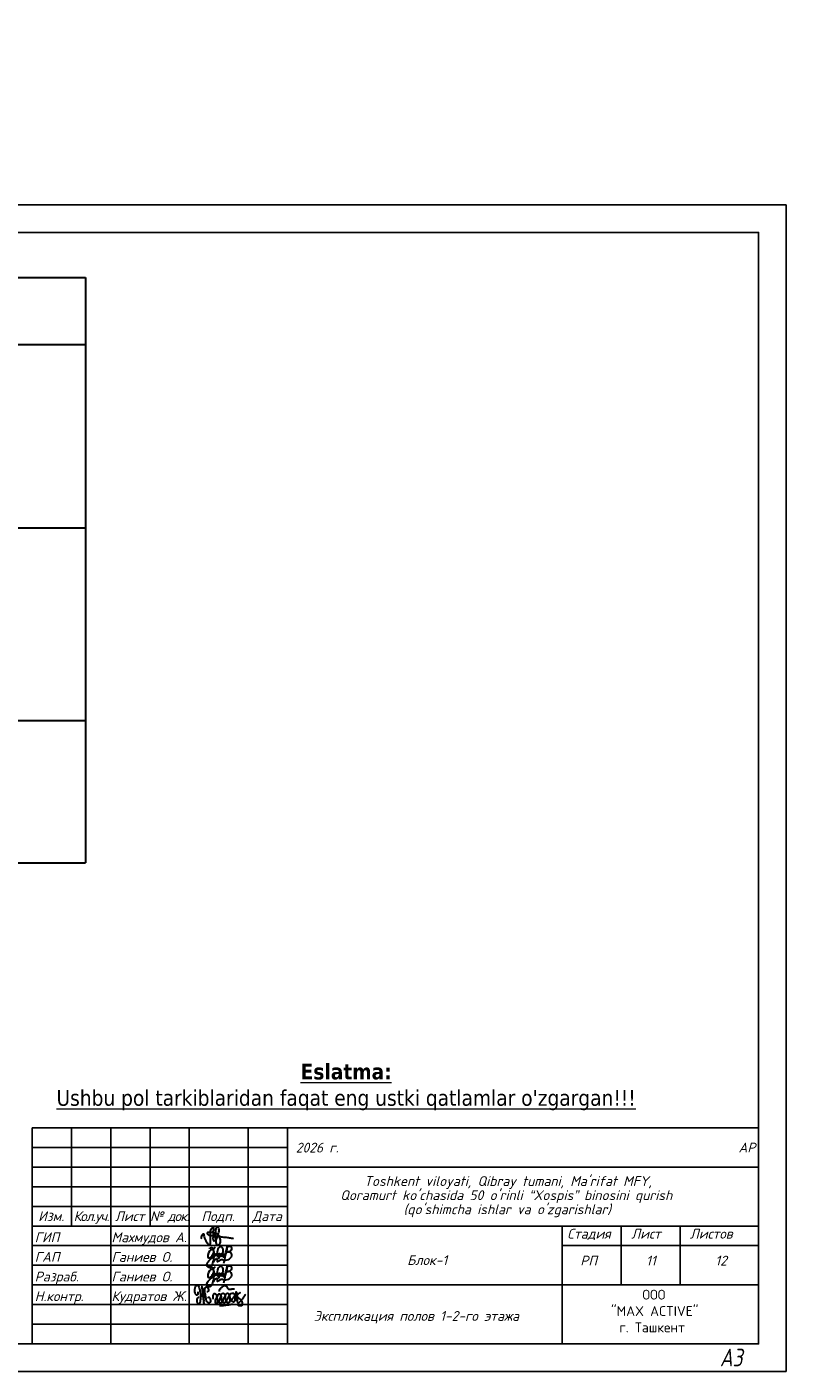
# Model space of a CAD drawing. Header units: millimetres. Extents: x 1112040 to 6903494, y -332921 to -150905.
# Tile 142 of 153: x 2089707 to 2109042, y -241982 to -207706. Entities that reach past the tile are written whole.
import ezdxf
from ezdxf.enums import TextEntityAlignment as Align

# ---------------------------------------------------------------- set-up
doc = ezdxf.new("R2010")
doc.units = ezdxf.units.MM
doc.styles.get("Standard").update_dxf_attribs({"font": 'isocpeui.ttf'})
doc.styles.add('style1', font='isocpeui.ttf', dxfattribs={"height": 80})
doc.styles.add('Tahoma', font='tahoma.ttf')
doc.styles.add('ГОСТ 250', font='isocpeui.ttf', dxfattribs={"height": 250})
doc.styles.add('ГОСТ 300', font='isocpeui.ttf', dxfattribs={"height": 250})

# ---------------------------------------------------------------- blocks, each defined once
blk = doc.blocks.new('A$C4c4061ee')
at = {"color": 184, "lineweight": 30}
blk.add_spline([(-39.7, -7.1), (-36.8, 4), (-34, 7.9), (-31.2, -0.1), (-24.1, -16.2), (-16.7, -23.5), (-13.9, -23.5), (-12.5, -17.9), (-12.5, 12.7), (-8.3, 24.8), (-4.4, 27), (-3.4, 21.4), (-5.7, 12.9), (-4.4, 8), (-4.4, -10), (-2, -12.6), (3.3, -10), (9.6, 6.1), (12.6, 19.5), (7.6, 28.9), (4.7, 26.6), (2.4, 16.6), (1.1, -1.2), (2.9, -14.2), (6.8, -24.8), (10.9, -24.8), (15, -21.3), (16.5, -17.2), (16.5, -9.9), (12, 2), (5.9, 7.4), (-2.7, 10.3), (-10, 12.1), (-17, 12.1), (-21.5, 11.2), (-22.5, 7.7), (-20, 5.4), (-14, 3.7), (-0.7, 1.8), (11, 0.5), (22.2, -1.2), (37.6, -2.6), (43.5, -3.6), (49.3, -4.5), (54.9, -6.4)], degree=3, dxfattribs=at)
blk = doc.blocks.new('x2')
at = {"color": 184, "lineweight": 30}
for points in [[(78585, 16823), (78585, 16800), (78578, 16780), (78566, 16779), (78552, 16793), (78544, 16821), (78544, 16860), (78552, 16896), (78564, 16910), (78580, 16912), (78601, 16877), (78616, 16818), (78621, 16768), (78619, 16720), (78611, 16676), (78602, 16660), (78593, 16657), (78581, 16669), (78573, 16701), (78576, 16724), (78584, 16740), (78594, 16748), (78603, 16750)], [(78621, 16751), (78648, 16780), (78651, 16827), (78645, 16873), (78641, 16894), (78640, 16890), (78642, 16883), (78649, 16847), (78651, 16827), (78656, 16789), (78660, 16746), (78664, 16706), (78667, 16672), (78670, 16661), (78668, 16666), (78667, 16673), (78662, 16732), (78659, 16755), (78657, 16779), (78656, 16786), (78664, 16778), (78674, 16781), (78681, 16806), (78681, 16850), (78685, 16876), (78696, 16889), (78711, 16888), (78728, 16865), (78731, 16843), (78727, 16825), (78716, 16823), (78709, 16824)], [(78681, 16802), (78685, 16767), (78695, 16721), (78707, 16692), (78720, 16679), (78739, 16676), (78754, 16683), (78761, 16706), (78756, 16725), (78748, 16738), (78736, 16746), (78724, 16744), (78721, 16737)], [(78797, 16717), (78799, 16789), (78806, 16801), (78818, 16800), (78841, 16772), (78848, 16732), (78854, 16681), (78849, 16663), (78835, 16661), (78825, 16677), (78828, 16710), (78841, 16744), (78856, 16774), (78870, 16795), (78889, 16793), (78903, 16760), (78909, 16701), (78909, 16673), (78892, 16667), (78877, 16683), (78882, 16713), (78895, 16740), (78901, 16769), (78910, 16791), (78930, 16803), (78950, 16791), (78958, 16755), (78963, 16717), (78965, 16682), (78952, 16673), (78932, 16676), (78931, 16706), (78946, 16742), (78966, 16782), (78978, 16800), (79002, 16799), (79017, 16771), (79021, 16716), (79017, 16685), (79006, 16671), (78991, 16674), (78983, 16708), (78998, 16742), (79019, 16775), (79039, 16800), (79068, 16805), (79086, 16776), (79091, 16716), (79082, 16687), (79061, 16684), (79050, 16697), (79066, 16740), (79088, 16767), (79107, 16798), (79110, 16823), (79111, 16819), (79125, 16691), (79125, 16695), (79121, 16755), (79122, 16767), (79132, 16785), (79154, 16805), (79162, 16810), (79158, 16808)], [(78886, 16827), (78881, 16847), (78905, 16877), (78937, 16904), (78959, 16908), (78977, 16898), (78986, 16880), (78997, 16864), (79013, 16858), (79041, 16860), (79061, 16865), (79080, 16864), (79086, 16862)], [(79121, 16760), (79131, 16746), (79145, 16737), (79160, 16728), (79174, 16710), (79187, 16686), (79192, 16665), (79190, 16644), (79182, 16633), (79161, 16630), (79145, 16632), (79135, 16643), (79134, 16657), (79144, 16670), (79157, 16684), (79172, 16700), (79187, 16716), (79206, 16740), (79225, 16769), (79240, 16791)], [(78879, 16636), (78919, 16635), (78966, 16642), (79009, 16647), (79042, 16654), (79068, 16654)]]:
    blk.add_spline(points, degree=3, dxfattribs=at)
blk = doc.blocks.new('Odil Ganiyev')
at = {"color": 184, "lineweight": 30}
for points in [[(278218, -189288), (278220, -189298), (278251, -189229), (278258, -189294), (278315, -189206), (278295, -189231), (278320, -189288), (278380, -189198), (278355, -189239), (278384, -189286), (278449, -189192), (278428, -189223), (278438, -189281), (278515, -189197), (278494, -189208), (278505, -189282), (278604, -188932), (278563, -189514)], [(278174, -189155), (278173, -189633), (278135, -189699), (278036, -189702), (278008, -189605), (278074, -189469), (278128, -189405), (278218, -189288)], [(278009, -189095), (278081, -189029), (278139, -189055), (278204, -188993)], [(278213, -189509), (278316, -189388), (278340, -189483), (278421, -189425), (278521, -189382)]]:
    blk.add_spline(points, degree=3, dxfattribs=at)
for points, knots in [([(278093, -189111), (278063, -189124), (277979, -189180), (277976, -189469), (278121, -189357), (278159, -189260), (278167, -189222)], [0, 0, 0, 0, 84.01965, 319.3343, 434.006974, 519.963926, 519.963926, 519.963926, 519.963926]), ([(278167, -189222), (278181, -189151), (278171, -189084), (278111, -189103), (278093, -189111)], [526.826092, 526.826092, 526.826092, 526.826092, 665.559085, 706.396126, 706.396126, 706.396126, 706.396126]), ([(278396, -189316), (278466, -189243), (278495, -189145), (278487, -189009), (278378, -188944), (278332, -188998), (278319, -189020), (278305, -189050), (278280, -189134), (278300, -189288), (278388, -189386)], [0, 0, 0, 0, 210.331661, 341.544209, 437.993539, 521.209993, 521.209993, 521.209993, 602.643394, 823.015149, 823.015149, 823.015149, 823.015149]), ([(278617, -189118), (278680, -189058), (278780, -189127), (278817, -189262), (278675, -189400), (278595, -189412), (278531, -189410)], [498.211239, 498.211239, 498.211239, 498.211239, 560.962433, 628.560844, 789.184895, 992.203079, 992.203079, 992.203079, 992.203079]), ([(278604, -188939), (278630, -188908), (278658, -188890), (278746, -188897), (278776, -188980), (278743, -189054), (278691, -189101), (278617, -189118)], [0, 0, 0, 0, 59.301687, 137.83445, 232.671471, 306.955654, 371.443461, 371.443461, 371.443461, 371.443461])]:
    blk.add_open_spline(points, degree=3, knots=knots, dxfattribs=at)
blk = doc.blocks.new('yhtnt')
for p, q in [((1798926, 99518), (1817426, 99518)), ((1798926, 99518), (1798926, 94018)), ((1799926, 99518), (1799926, 97018)), ((1800926, 99518), (1800926, 94018)), ((1801926, 99518), (1801926, 97018)), ((1802926, 99518), (1802926, 94018)), ((1804426, 99518), (1804426, 94018)), ((1805426, 99518), (1805426, 94018)), ((1798926, 99018), (1805426, 99018)), ((1798926, 98518), (1817426, 98518)), ((1798926, 98018), (1805426, 98018)), ((1798926, 97518), (1805426, 97518)), ((1798926, 97018), (1817426, 97018)), ((1812426, 97018), (1812426, 94018)), ((1813926, 97018), (1813926, 95518)), ((1815426, 97018), (1815426, 95518)), ((1798926, 96518), (1805426, 96518)), ((1812426, 96518), (1817426, 96518)), ((1798926, 96018), (1805426, 96018)), ((1798926, 95518), (1817426, 95518)), ((1798926, 95018), (1805426, 95018)), ((1798926, 94518), (1805426, 94518))]:
    blk.add_line(p, q)
blk.add_lwpolyline([(1798926, 94018), (1817426, 94018), (1817426, 99518)])
for name, p, xscale, yscale, zscale in [('A$C4c4061ee', (1803575, 96752), 8.662286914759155, 8.662286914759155, 8.662286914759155), ('x2', (1656826, 64020), 1.86192246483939, 1.86192246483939, 1.86192246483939)]:
    blk.add_blockref(name, p, dxfattribs=dict(xscale=xscale, yscale=yscale, zscale=zscale))
at = {"xscale": 0.7425847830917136, "yscale": 0.7425847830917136, "zscale": 0.7425847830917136, "rotation": 351.5695638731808}
for p in [(1619809, 265602), (1619809, 265102)]:
    blk.add_blockref('Odil Ganiyev', p, dxfattribs=at)
at = {"linetype": 'Continuous', "lineweight": 25, "style": 'ГОСТ 250'}
for s, p in [('Изм.', (1799408, 97268)), ('Лист', (1801408, 97268)), ('Подп.', (1803658, 97268)), ('Дата', (1804908, 97268))]:
    blk.add_text(s, height=250, dxfattribs=at).set_placement(p, align=Align.MIDDLE_CENTER)
for s, p in [('ГИП', (1798989, 96606)), ('Махмудов А.', (1800945, 96606)), ('ГАП', (1798989, 96106)), ('Ганиев О.', (1800945, 96106)), ('Разраб.', (1798989, 95606)), ('Ганиев О.', (1800945, 95606)), ('Н.контр.', (1798989, 95106)), ('Кудратов Ж.', (1800945, 95106))]:
    blk.add_text(s, height=250, dxfattribs=at).set_placement(p)
at = {"ltscale": 100, "char_height": 250}
for s, insert, width, attachment_point, style in [('2026 г.                                                                АР ', (1805638, 99140), 11749.81, 1, 'style1'), ('{\\T0.9;Кол.уч.}', (1800431, 97393), 1092.75, 2, 'ГОСТ 250'), ('{\\T0.9;№ док.}', (1802422, 97393), 1092.75, 2, 'ГОСТ 250'), ('Стадия', (1812553, 96947), 1129.18, 1, 'style1'), ('Лист', (1814183, 96947), 750.19, 1, 'style1'), ('Листов', (1815676, 96947), 1093.54, 1, 'style1'), ('Блок-1 ', (1808475, 96275), 3629.97, 1, 'style1'), ('РП', (1812884, 96262), 806.3, 1, 'style1'), ('12', (1816322, 96262), 401.6, 1, 'style1'), ('\\pi2772.81725;{\\fISOCPEUR|b0|i0|c204|p34;ООО \\P\\pi1972.81725;"MAX ACTIVE" \\P\\pi2185.31725;г. Ташкент}', (1811694, 95395), 6095.63, 1, 'ГОСТ 300')]:
    blk.add_mtext(s, dxfattribs=dict(at, insert=insert, width=width, attachment_point=attachment_point, style=style))
at = {"ltscale": 100, "insert": (1805413, 98288), "char_height": 250, "width": 11326.72, "attachment_point": 1, "line_spacing_factor": 0.862598, "style": 'ГОСТ 300'}
blk.add_mtext("\\pi1966.0095;Toshkent viloyati, Qibray tumani, Ma'rifat MFY, \\P\\pi1357.77087;Qoramurt ko'chasida 50 o'rinli “Xospis” binosini qurish \\P\\pi2970.74435;(qo'shimcha ishlar va o'zgarishlar) ", dxfattribs=at)

msp = doc.modelspace()

# ---------------------------------------------------------------- linework, layer by layer
at = {"lineweight": 30, "ltscale": 10}
for p, q in [((2069488.1, -214081.8), (2091202.3, -214083.9)), ((2091202.3, -214083.1), (2091194.9, -228987.9)), ((2069488.1, -215787.7), (2091202.3, -215789.6)), ((2069487.7, -220455.4), (2091202, -220457.3)), ((2069487.7, -225366.2), (2091202, -225368.1)), ((2069487.7, -225366.2), (2091194.9, -225368.1)), ((2069487.4, -228986), (2091194.9, -228987.9))]:
    msp.add_line(p, q, dxfattribs=at)
msp.add_lwpolyline([(2067042.1, -241937.9), (2067042.1, -212237.9), (2109042.1, -212237.9), (2109042.1, -241937.9), (2067042.1, -241937.9)])
msp.add_lwpolyline([(2069042.1, -241237.9), (2069042.1, -212937.9), (2108342.1, -212937.9), (2108342.1, -241237.9)], close=True)

# ---------------------------------------------------------------- block references
for p in [(-61777.3, -335255.6), (1782.6, -335255.6), (62589.2, -335255.6), (105926.2, -335255.6), (187900.1, -335255.6), (248916.4, -335255.6), (290916.4, -335255.6), (-341377.3, -335455.6), (-222477.3, -335455.6), (-103577.3, -335455.6)]:
    msp.add_blockref('yhtnt', p)

# ---------------------------------------------------------------- texts
at = {"style": 'style1', "width": 0.8}
msp.add_text('А3', height=449.21, dxfattribs=at).set_placement((2107356.6, -241809.5))
for s, insert, char_height, width, attachment_point, style in [('\\pi468.14353;Плинтус из\\P\\pi900.75602; ПВХ \\P\\pi1179.33896; ', (2029173.7, -208255.8), 220, 2453.238, 4, 'Tahoma'), ('\\pi224.58026;112.92', (2040706.7, -208346.5), 220, 1320, 4, 'Tahoma'), ('\\pi468.14353;Плинтус из\\P\\pi900.75602; ПВХ \\P\\pi1179.33896; ', (2056614.4, -209601.7), 220, 2453.238, 4, 'Tahoma'), ('\\pi140.80591;1188,68 ', (2059048.6, -209441.8), 220, 1320, 4, 'Tahoma'), ('\\pi693.61028;Монтаж \\P\\pi587.23016;стальных \\P\\pi322.46186;плинтусов из \\P\\pi719.83594;гнутого \\P\\pi631.62909;профиля', (2029085.6, -213070.1), 220, 2453.238, 4, 'Tahoma'), ('\\pi468.14353;Плинтус из\\P\\pi617.00182;пластика \\P\\pi1179.33896; ', (2029173.7, -218173.3), 220, 2453.238, 4, 'Tahoma'), ('\\pi693.61028;Монтаж \\P\\pi587.23016;стальных \\P\\pi322.46186;плинтусов из \\P\\pi719.83594;гнутого \\P\\pi631.62909;профиля', (2056526.3, -219014.6), 220, 2453.238, 4, 'Tahoma'), ('\\pi214.53324;333,60 ', (2059048.6, -218854.7), 220, 1320, 4, 'Tahoma'), ('\\pi297.42109;775.9', (2040636.4, -220683.6), 220, 1320, 4, 'Tahoma'), ('\\pi320.06418;Плинтус из \\P\\pi33.85944;керамическая \\P\\pi519.51424;плитка', (2029347.1, -222732.8), 220, 1959.808, 4, 'Tahoma'), ('\\pi294.24446;97.48', (2040706.7, -223282.2), 220, 1320, 4, 'Tahoma'), ('\\pi257.142;{\\T0.95;Шнур сварочный для горячей спайки швов релина    }', (2075960.9, -225058.2), 267.857, 13104.645, 4, 'Tahoma'), ('\\pi-560,l560,t560;{\\T0.95;1.^IКерамогранитная плитка} {\\fTahoma|b0|i0|c162|p34;(}нескользящие{\\fTahoma|b0|i0|c162|p34;) - }600x600x{\\fTahoma|b0|i0|c162|p34;15}мм{\\fTahoma|b0|i0|c162|p34;.} \\P2.^IСтяжка из цементно{\\fTahoma|b0|i0|c162|p34;-}песчаной смеси {\\fTahoma|b0|i0|c162|p34;(}ЦПС{\\fTahoma|b0|i0|c162|p34;)} М{\\fTahoma|b0|i0|c162|p34;200 c }армированием из композитной арматуры {\\fTahoma|b0|i0|c162|p34;Ø4 }АБК ячейкой {\\fTahoma|b0|i0|c162|p34;150}х{\\fTahoma|b0|i0|c162|p34;150}мм{\\fTahoma|b0|i0|c162|p34;-}2{\\fTahoma|b0|i0|c162|p34;0 }мм{\\fTahoma|b0|i0|c162|p34;.} \\P3.^IЖидкость гидроизоляция \\P4.^IСтяжка из цементно -песчаной смеси (ЦПС) М150-50 мм. \\P5.^IЖ / б плита перекрытия, толщ. 220мм', (2075595.6, -225691.7), 250, 14259.968, 1, 'Tahoma'), ('\\pi294.24446;97.48', (2040706.7, -226280.7), 220, 1320, 4, 'Tahoma'), ('\\pi-560,l560,t560;{\\T0.95;1.^IКерамогранитная плитка} {\\fTahoma|b0|i0|c162|p34;(}нескользящие{\\fTahoma|b0|i0|c162|p34;) - }600x600x{\\fTahoma|b0|i0|c162|p34;15}мм{\\fTahoma|b0|i0|c162|p34;.} \\P2.^IСтяжка из цементно{\\fTahoma|b0|i0|c162|p34;-}песчаной смеси {\\fTahoma|b0|i0|c162|p34;(}ЦПС{\\fTahoma|b0|i0|c162|p34;)} М{\\fTahoma|b0|i0|c162|p34;200 c }армированием из композитной арматуры {\\fTahoma|b0|i0|c162|p34;Ø4 }АБК ячейкой {\\fTahoma|b0|i0|c162|p34;150}х{\\fTahoma|b0|i0|c162|p34;150}мм{\\fTahoma|b0|i0|c162|p34;-}2{\\fTahoma|b0|i0|c162|p34;0 }мм{\\fTahoma|b0|i0|c162|p34;.} \\P3.^IОбмазочный гидроизоляция\\P4.^IСтяжка из цементно -песчаной смеси (ЦПС) М150-50 мм. \\P5.^IПолиэтиленовая плёнка {\\fTahoma|b0|i0|c162|p34;- 200 }мкм{\\fTahoma|b0|i0|c162|p34;.}\\P6.^IГрунт основание с втрамбованным щебнем крупностью {\\fTahoma|b0|i0|c162|p34;40-60 }мм с   плотностью скелета {\\fTahoma|b0|i0|c162|p34;Pd t > 1,65 }т{\\fTahoma|b0|i0|c162|p34;/}м³ толщ. 130мм{\\fTahoma|b0|i0|c162|p34;.}', (2075440.5, -232751.6), 250, 14259.968, 1, 'Tahoma'), ('\\pi1399.84727;Ведомость отделки \\P\\pi1943.48492; помещений ', (2054774.7, -240073.3), 250, 5794.167, 1, 'style1')]:
    msp.add_mtext(s, dxfattribs=dict(insert=insert, char_height=char_height, width=width, attachment_point=attachment_point, style=style))
at = {"ltscale": 100, "attachment_point": 1}
for s, insert, char_height, width, style in [('\\pi-567.3024,l567.3024,t567.3024;1.^IТаркетт - 8мм. \\P2.^IНаливной пол - 4мм.\\P3.^IГрунтовка.\\P4.^IСтяжка из цементно -песч. раствора М150 c армированием из композитной арматуры Ø4 АБК ячейкой 150х150мм- 50мм. \\P\\pi0,l0,tz;    (с выравнением поверхности "верталётом").\\P\\pi-567.3024,l567.3024,t567.3024;5.^IЖ / б плита перекрытия , толщ. - 220 мм.', (2075627, -216346), 250, 13445.23, 'Tahoma'), ('\\pi-567.3024,l567.3024,t567.3024;1.^IПокрытие-ПВХ линолеум "Релин" -2мм. \\P\\pi0,l0,tz;     с плинтусом сгибом на клею h=70 мм. \\P\\pi-567.3024,l567.3024,t567.3024;2.^IНаливной пол - 4мм.\\P3.^IГрунтовка.\\P4.^IСтяжка из цементно -песч. раствора М150 c армированием из композитной арматуры Ø4 АБК ячейкой 150х150мм- 50мм. \\P\\pi0,l0,tz;    (с выравнением поверхности "верталётом").\\P\\pi-567.3024,l567.3024,t567.3024;5.^IЖ / б плита перекрытия , толщ. - 220 мм.', (2075627, -220966), 250, 13445.23, 'Tahoma'), ('\\pi4656.10873;Ведомость объемов работ, выполненных взамен \\P\\pi6242.40826;демонтированных элементов отделки.', (2009138.5, -227518.2), 500, 24639.954, 'Tahoma'), ('\\pi3254.13215;Спецификация элементов для устройства козырьков.\\P\\pi8227.35445;(КОЗЫРОК 5 ШТ)', (1823217.4, -231161.1), 432, 21119.961, 'Tahoma'), ('11', (2105476, -238994.1), 250, 229.743, 'style1'), ('Экспликация полов 1-2-го этажа', (2097013.3, -240401.8), 250, 5815.455, 'style1')]:
    msp.add_mtext(s, dxfattribs=dict(at, insert=insert, char_height=char_height, width=width, style=style))
at = {"ltscale": 100, "insert": (1278866.5, -225091.9), "char_height": 812.25, "width": 30724.842, "attachment_point": 1, "line_spacing_factor": 0.862598}
msp.add_mtext("\\pi677.61802;Toshkent viloyati, Qibray tumani, Ma'rifat MFY, Qoramurt \\P\\pi3956.15439;ko'chasida 50 o'rinli “Xospis” binosini qurish \\P\\pi6614.11944;(qo'shimcha ishlar va o'zgarishlar) ", dxfattribs=at)
at = {"lineweight": 13, "insert": (2097836.6, -234103.7), "char_height": 401.786, "width": 17005.337, "attachment_point": 2, "style": 'Tahoma'}
msp.add_mtext("{\\fTahoma|b1|i0|c204|p34;\\LEslatma:\\P\\fTahoma|b0|i0|c204|p34;Ushbu pol tarkiblaridan faqat eng ustki qatlamlar o'zgargan!!!}", dxfattribs=at)
at = {"color": 0, "linetype": 'ByBlock', "lineweight": 13, "char_height": 225, "attachment_point": 1, "line_spacing_factor": 0.8, "style": 'Tahoma'}
for s, insert, width in [('\\pi-810,l810,t810,1215;Масляная окраска металлических поверхностей больших поверхностей [кроме кровель], количество окрасок 2{\\H1.42276x; }', (1952759.7, -234160.8), 11096.096), ('\\pi-810,l810,t810,1215;        Покрытие масляными или спиртовыми лаками по проолифленной поверхности за 2 раза стен', (1932404.4, -235841.4), 11701.822)]:
    msp.add_mtext(s, dxfattribs=dict(at, insert=insert, width=width))
at = {"color": 0, "ltscale": 75, "insert": (1929562.5, -240170.5), "char_height": 225, "width": 16213.145, "attachment_point": 7, "style": 'Tahoma'}
msp.add_mtext('\\pi2590.67272;{\\T0.95;\\C256;Установка и разборка наружных инвентарных лесов высотой до 16 м трубчатых \\P\\pi6038.7335;для прочих отделочных работ\\H1.07572x; }', dxfattribs=at)

doc.saveas('drawing.dxf')
